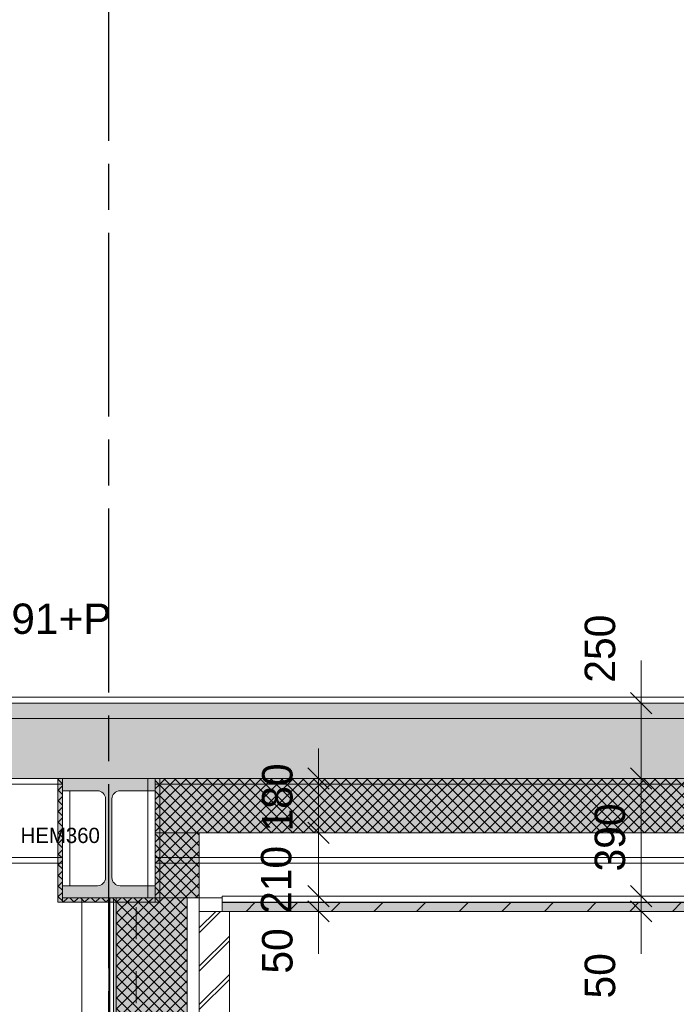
# Model space of a CAD drawing. Header units: millimetres. Extents: x -10538 to 13100, y -15694 to 32605.
# Tile 189 of 203: x 7209 to 9386, y 25612 to 28877. Entities that reach past the tile are written whole.
import ezdxf

# ---------------------------------------------------------------- set-up
doc = ezdxf.new("R2010")
doc.units = ezdxf.units.MM
doc.header["$LTSCALE"] = 100
doc.header["$PDMODE"] = 1
doc.header["$PDSIZE"] = -2
doc.linetypes.add('[LS] ISO-08 Long Dashed Short Dashed', pattern=[9.144, 6.096, -0.762, 1.524, -0.762])
doc.linetypes.add('Line Type1b', pattern=[2.116531, 1.058062, -1.058469])
doc.layers.get('0').update_dxf_attribs({"lineweight": 5})
for name, color, linetype, lineweight in [('- 28_metselwerk', 7, 'Continuous', 18), ('5', 7, 'Continuous', 18), ('Dimension', 7, 'Continuous', 9), ('Geen', 7, 'Continuous', 9), ('none', 7, 'Continuous', 13), ('None-1', 7, 'Continuous', 9)]:
    doc.layers.add(name, color=color, linetype=linetype, lineweight=lineweight)
doc.styles.add('Arial', font='Arial.ttf')
doc.styles.add('Century Gothic', font='Century-Gothic_9791.ttf')
doc.dimstyles.new('Arch_PUUUR', dxfattribs={"dimtxt": 101.056134, "dimasz": 70.693359, "dimexe": 100, "dimexo": 159, "dimgap": 100, "dimtad": 1, "dimdec": 4, "dimtxsty": 'Century Gothic', "dimblk": 'VW_SLASH', "dimblk1": 'VW_SLASH', "dimblk2": 'VW_SLASH', "dimcen": 0, "dimdle": 100, "dimazin": 0, "dimtfac": 0.8, "dimtdec": 4, "dimtix": 1, "dimtmove": 0, "dimatfit": 0, "dimldrblk": 'VW_SLASH-1', "dimfxl": 1, "dimfrac": 2, "dimtolj": 1, "dimarcsym": 0})
pattern_1 = [(45, (1.433, 1.323), (-17.67767, 17.67767), []), (135, (-2.866, 2.866), (-17.67767, -17.67767), [])]
pattern_2 = [(45, (0, 0), (-3.1819805, 3.1819805), [])]
pattern_3 = [(45, (1.433, 1.323), (-17.67767, 17.67767), []), (135, (-2.866, 2.866), (-17.67767, -17.67767), [])]

# ---------------------------------------------------------------- blocks, each defined once
blk = doc.blocks.new('Groep-41')
at = {"layer": '5', "linetype": 'Continuous', "lineweight": 5, "transparency": 33554687}
h = blk.add_hatch(dxfattribs=at)
h.set_pattern_fill('[LA] Gips fijn', style=0, pattern_type=2)
h.set_pattern_definition([(19.983, (0, 0), (488.208, -475.013), [30.888, -586.877]), (-13.8697, (29.03, 10.56), (488.208, -475.013), [55.044, -1045.833]), (-44.2152, (82.47, -2.64), (-92.364, -686.13), [34.058, -647.106]), (-97.6668, (106.9, -26.4), (-580.571, -211.117), [34.616, -657.703]), (-160.017, (102.26, -60.7), (-1068.779, 263.896), [30.888, -586.877]), (166.1303, (73.23, -71.25), (-1556.987, 738.909), [55.044, -1045.833]), (135.7848, (19.8, -58.06), (92.364, 686.13), [34.058, -647.106]), (82.3332, (-4.6, -34.3), (580.571, 211.117), [34.616, -657.703]), (-110.556, (-191.3, 283.7), (677.121, -385.548), [28.184, -663.285]), (-67.1952, (-201.2, 257.3), (677.121, -385.548), [45.675, -1074.911]), (-29.6569, (-183.5, 215.2), (919.912, 261.895), [31.76, -747.432]), (15.8914, (-155.9, 199.5), (242.791, 647.443), [38.985, -917.481]), (69.444, (-118.4, 210.15), (-677.121, 385.548), [28.184, -663.285]), (112.8048, (-108.53, 236.54), (-242.791, -647.443), [45.675, -1074.91]), (150.3431, (-126.2, 278.65), (-242.791, -647.443), [31.76, -747.432]), (-164.1086, (-153.83, 294.36), (-677.121, 385.548), [38.985, -917.481]), (-136.779, (118.8, -303.5), (448.623, -1121.56), [30.06, -1472.82]), (-68.1986, (96.8, -324), (1543.79, -92.364), [24.16, -1183.796]), (-3.424, (105.8, -346.5), (1095.17, 1029.195), [30.93, -1515.62]), (43.221, (136.7, -348.3), (-448.623, 1121.56), [30.06, -1472.82]), (111.8014, (158.6, -327.8), (-1543.79, 92.364), [24.16, -1183.796]), (176.576, (149.6, -305.3), (-1095.17, -1029.195), [30.93, -1515.62]), (142.0458, (-184.7, -184.7), (-105.558, -646.545), [41.835, -794.865]), (80.7274, (-217.7, -159), (-765.299, -131.948), [32.755, -622.35]), (41.7948, (-212.44, -126.67), (-765.299, -131.948), [58.405, -1109.69]), (9.7824, (-168.9, -87.75), (-659.74, 514.597), [38.83, -737.76]), (-37.9542, (-130.6, -81.15), (105.558, 646.545), [41.835, -794.865]), (-99.2726, (-97.64, -106.9), (870.857, 778.494), [65.51, -589.595]), (-170.2176, (-108.2, -171.53), (659.74, -514.597), [77.659, -698.931])])
h.paths.add_polyline_path([(7507.9, 25965), (7520.4, 25965), (7520.4, 24840), (7507.9, 24840)])
at = {"layer": '5', "linetype": 'Continuous', "lineweight": 0, "true_color": 0xbbbbbb, "transparency": 33554687}
blk.add_hatch(color=9, dxfattribs=at).paths.add_polyline_path([(7520.4, 25965), (7529.4, 25965), (7529.4, 24840), (7520.4, 24840)])
at = {"layer": 'none', "linetype": 'Continuous', "lineweight": 0, "true_color": 0xdddddd}
blk.add_hatch(color=254, dxfattribs=at).paths.add_polyline_path([(7504.9, 25965), (7507.9, 25965), (7507.9, 24840), (7504.9, 24840)])
at = {"layer": '5', "lineweight": 5, "transparency": 33554687, "flags": 128}
for points in [[(7507.9, 25965), (7520.4, 25965), (7520.4, 24840), (7507.9, 24840)], [(7520.4, 25965), (7529.4, 25965), (7529.4, 24840), (7520.4, 24840)]]:
    blk.add_lwpolyline(points, close=True, dxfattribs=at)
at = {"layer": 'none', "flags": 128}
blk.add_lwpolyline([(7504.9, 25965), (7507.9, 25965), (7507.9, 24840), (7504.9, 24840)], close=True, dxfattribs=at)
blk = doc.blocks.new('Groep-42')
at = {"layer": '5', "linetype": 'Continuous', "lineweight": 0, "true_color": 0xffffcc, "transparency": 33554687}
blk.add_hatch(color=7, dxfattribs=at).paths.add_polyline_path([(7529.4, 25965), (7764.4, 25965), (7764.4, 24878), (7529.4, 24878)])
at = {"layer": '5', "linetype": 'Continuous', "lineweight": 5, "true_color": 0x777777, "transparency": 33554687}
h = blk.add_hatch(dxfattribs=at)
h.set_pattern_fill('#isolatie-persing', color=8, style=0, pattern_type=2)
h.set_pattern_definition(pattern_1)
h.paths.add_polyline_path([(7529.4, 25965), (7764.4, 25965), (7764.4, 24878), (7529.4, 24878)])
at = {"layer": '5', "lineweight": 5, "transparency": 33554687, "flags": 128}
blk.add_lwpolyline([(7529.4, 25965), (7764.4, 25965), (7764.4, 24878), (7529.4, 24878)], close=True, dxfattribs=at)
at = {"layer": '5', "color": 7, "transparency": 33554687}
blk.add_blockref('Groep-41', (0, 0), dxfattribs=at)
at = {"color": 255, "linetype": 'Continuous', "lineweight": 18, "transparency": 33554687}
blk.add_wipeout([(7804.4, 25920), (7904.4, 25920), (7904.4, 24840), (7804.4, 24840)], dxfattribs=at).dxf.layer = '- 28_metselwerk'
at = {"layer": '- 28_metselwerk', "linetype": 'Continuous', "lineweight": 9, "transparency": 33554687}
h = blk.add_hatch(dxfattribs=at)
h.set_pattern_fill('metselwerk', style=0, pattern_type=2)
h.set_pattern_definition([(45, (66410.59, 23488.49), (-63.63961, 63.63961), []), (45, (66387.475, 23481.765), (-63.63961, 63.63961), [])])
h.paths.add_polyline_path([(7804.4, 25920), (7904.4, 25920), (7904.4, 24840), (7804.4, 24840)])
at = {"layer": '- 28_metselwerk', "color": 7, "linetype": 'Continuous', "lineweight": 18, "transparency": 33554687, "flags": 128}
blk.add_lwpolyline([(7804.4, 25920), (7904.4, 25920), (7904.4, 24840), (7804.4, 24840)], close=True, dxfattribs=at)
at = {"color": 255, "linetype": 'Continuous', "lineweight": 9, "transparency": 33554687}
blk.add_wipeout([(7529.4, 25485), (7529.4, 25523), (7764.4, 25523), (7764.4, 25485)], dxfattribs=at).dxf.layer = 'None-1'
at = {"layer": 'None-1', "linetype": 'Continuous', "lineweight": 5, "true_color": 0x777777, "transparency": 33554687}
h = blk.add_hatch(dxfattribs=at)
h.set_pattern_fill('12_Naaldhout_6', color=8, style=0, pattern_type=2)
h.set_pattern_definition(pattern_2)
h.paths.add_polyline_path([(7529.4, 25485), (7529.4, 25523), (7764.4, 25523), (7764.4, 25485)])
at = {"layer": 'None-1', "color": 7, "linetype": 'Continuous', "lineweight": 9, "transparency": 33554687, "flags": 128}
blk.add_lwpolyline([(7529.4, 25485), (7529.4, 25523), (7764.4, 25523), (7764.4, 25485)], close=True, dxfattribs=at)
at = {"color": 255, "linetype": 'Continuous', "lineweight": 9, "transparency": 33554687}
blk.add_wipeout([(7764.4, 25965), (7804.4, 25965), (7804.4, 24840), (7764.4, 24840)], dxfattribs=at).dxf.layer = 'Geen'
at = {"layer": 'Geen', "color": 7, "linetype": 'Continuous', "lineweight": 9, "transparency": 33554687, "flags": 128}
blk.add_lwpolyline([(7764.4, 25965), (7804.4, 25965), (7804.4, 24840), (7764.4, 24840)], close=True, dxfattribs=at)
at = {"color": 255, "linetype": 'Continuous', "lineweight": 9, "transparency": 33554687}
blk.add_wipeout([(7529.4, 24840), (7529.4, 24878), (7764.4, 24878), (7764.4, 24840)], dxfattribs=at).dxf.layer = 'None-1'
at = {"layer": 'None-1', "linetype": 'Continuous', "lineweight": 5, "true_color": 0x777777, "transparency": 33554687}
h = blk.add_hatch(dxfattribs=at)
h.set_pattern_fill('12_Naaldhout_6', color=8, style=0, pattern_type=2)
h.set_pattern_definition(pattern_2)
h.paths.add_polyline_path([(7529.4, 24840), (7529.4, 24878), (7764.4, 24878), (7764.4, 24840)])
at = {"layer": 'None-1', "color": 7, "linetype": 'Continuous', "lineweight": 9, "transparency": 33554687, "flags": 128}
blk.add_lwpolyline([(7529.4, 24840), (7529.4, 24878), (7764.4, 24878), (7764.4, 24840)], close=True, dxfattribs=at)
blk = doc.blocks.new('VW_SLASH')
at = {"color": 0, "linetype": 'ByBlock', "lineweight": -2, "transparency": 16777216}
blk.add_line((1.415, 0), (-1, 0), dxfattribs=at)
at = {"color": 0, "linetype": 'Continuous', "lineweight": 20, "transparency": 16777216, "flags": 128}
blk.add_lwpolyline([(0.5, 0.5), (-0.5, -0.5)], dxfattribs=at)
blk = doc.blocks.new('*D126')
at = {"layer": 'Defpoints', "color": 0, "transparency": 33554687}
for p in [(6200, 26630), (6857.6, 26630), (10353, 26610)]:
    blk.add_point(p, dxfattribs=at)
at = {"layer": 'Dimension', "color": 0, "linetype": 'Continuous', "lineweight": -2, "transparency": 33554687}
for p, q in [((6200, 26700.7), (6200, 26771.4)), ((6698.6, 26630), (6100, 26630)), ((6200, 26610), (6200, 26630)), ((10194, 26610), (6100, 26610)), ((6200, 26539.3), (6200, 26468.6))]:
    blk.add_line(p, q, dxfattribs=at)
at = {"layer": 'Dimension', "color": 0, "lineweight": -2, "xscale": 70.693359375, "yscale": 70.693359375, "zscale": 70.693359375}
for p, rotation in [((6200, 26610), 90), ((6200, 26630), 270)]:
    blk.add_blockref('VW_SLASH', p, dxfattribs=dict(at, rotation=rotation))
at = {"layer": 'Dimension', "color": 0, "lineweight": 5, "transparency": 33554687, "insert": (6063.9, 26861.4), "char_height": 101.06, "attachment_point": 5, "rotation": 90, "style": 'Century Gothic'}
blk.add_mtext('\\A1;20', dxfattribs=at)
blk = doc.blocks.new('VW_SLASH-1')
at = {"color": 0, "linetype": 'ByBlock', "lineweight": -2, "transparency": 16777216}
blk.add_line((1.415, 0), (-1, 0), dxfattribs=at)
at = {"color": 0, "linetype": 'Continuous', "lineweight": 20, "transparency": 16777216, "flags": 128}
blk.add_lwpolyline([(0.751, 0.751), (-0.751, -0.751)], dxfattribs=at)
blk = doc.blocks.new('*D138')
at = {"layer": 'Defpoints', "color": 0, "transparency": 33554687}
for p in [(9270, 26610), (10353, 26610), (7790.2, 26360)]:
    blk.add_point(p, dxfattribs=at)
at = {"layer": 'Dimension', "color": 0, "linetype": 'Continuous', "lineweight": -2, "transparency": 33554687}
for p, q in [((9270, 26680.7), (9270, 26751.4)), ((10194, 26610), (9170, 26610)), ((9270, 26360), (9270, 26610)), ((7949.2, 26360), (9370, 26360)), ((9270, 26289.3), (9270, 26218.6))]:
    blk.add_line(p, q, dxfattribs=at)
at = {"layer": 'Dimension', "color": 0, "lineweight": -2, "xscale": 70.693359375, "yscale": 70.693359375, "zscale": 70.693359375}
for p, rotation in [((9270, 26610), 270), ((9270, 26360), 90)]:
    blk.add_blockref('VW_SLASH', p, dxfattribs=dict(at, rotation=rotation))
at = {"layer": 'Dimension', "color": 0, "lineweight": 5, "transparency": 33554687, "insert": (9133.9, 26791), "char_height": 101.06, "attachment_point": 5, "rotation": 90, "style": 'Century Gothic'}
blk.add_mtext('\\A1;250', dxfattribs=at)
blk = doc.blocks.new('*D139')
at = {"layer": 'Defpoints', "color": 0, "transparency": 33554687}
for p in [(7790.2, 26360), (9270, 26360), (8660.3, 25970)]:
    blk.add_point(p, dxfattribs=at)
at = {"layer": 'Dimension', "color": 0, "linetype": 'Continuous', "lineweight": -2, "transparency": 33554687}
for p, q in [((7949.2, 26360), (9370, 26360)), ((9270, 26040.7), (9270, 26289.3)), ((8819.3, 25970), (9370, 25970))]:
    blk.add_line(p, q, dxfattribs=at)
at = {"layer": 'Dimension', "color": 0, "lineweight": -2, "xscale": 70.693359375, "yscale": 70.693359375, "zscale": 70.693359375}
for p, rotation in [((9270, 26360), 90), ((9270, 25970), 270)]:
    blk.add_blockref('VW_SLASH', p, dxfattribs=dict(at, rotation=rotation))
at = {"layer": 'Dimension', "color": 0, "lineweight": 5, "transparency": 33554687, "insert": (9166.9, 26165), "char_height": 101.06, "attachment_point": 5, "rotation": 90, "style": 'Century Gothic'}
blk.add_mtext('\\A1;390', dxfattribs=at)
blk = doc.blocks.new('*D140')
at = {"layer": 'Defpoints', "color": 0, "transparency": 33554687}
for p in [(8660.3, 25970), (9270, 25970), (8437.7, 25920)]:
    blk.add_point(p, dxfattribs=at)
at = {"layer": 'Dimension', "color": 0, "linetype": 'Continuous', "lineweight": -2, "transparency": 33554687}
for p, q in [((9270, 26040.7), (9270, 26111.4)), ((8819.3, 25970), (9370, 25970)), ((9270, 25920), (9270, 25970)), ((8596.7, 25920), (9370, 25920)), ((9270, 25849.3), (9270, 25778.6))]:
    blk.add_line(p, q, dxfattribs=at)
at = {"layer": 'Dimension', "color": 0, "lineweight": -2, "xscale": 70.693359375, "yscale": 70.693359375, "zscale": 70.693359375}
for p, rotation in [((9270, 25970), 270), ((9270, 25920), 90)]:
    blk.add_blockref('VW_SLASH', p, dxfattribs=dict(at, rotation=rotation))
at = {"layer": 'Dimension', "color": 0, "lineweight": 5, "transparency": 33554687, "insert": (9133.9, 25706.2), "char_height": 101.06, "attachment_point": 5, "rotation": 90, "style": 'Century Gothic'}
blk.add_mtext('\\A1;50', dxfattribs=at)
blk = doc.blocks.new('*D141')
at = {"layer": 'Defpoints', "color": 0, "transparency": 33554687}
for p in [(7840, 26360.3), (8200, 26360.3), (7920.5, 26180.3)]:
    blk.add_point(p, dxfattribs=at)
at = {"layer": 'Dimension', "color": 0, "linetype": 'Continuous', "lineweight": -2, "transparency": 33554687}
for p, q in [((7999, 26360.3), (8300, 26360.3)), ((8200, 26251), (8200, 26289.6)), ((8079.5, 26180.3), (8300, 26180.3))]:
    blk.add_line(p, q, dxfattribs=at)
at = {"layer": 'Dimension', "color": 0, "lineweight": -2, "xscale": 70.693359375, "yscale": 70.693359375, "zscale": 70.693359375}
for p, rotation in [((8200, 26360.3), 90), ((8200, 26180.3), 270)]:
    blk.add_blockref('VW_SLASH', p, dxfattribs=dict(at, rotation=rotation))
at = {"layer": 'Dimension', "color": 0, "lineweight": 5, "transparency": 33554687, "insert": (8063.9, 26297.7), "char_height": 101.06, "attachment_point": 5, "rotation": 90, "style": 'Century Gothic'}
blk.add_mtext('\\A1;180', dxfattribs=at)
blk = doc.blocks.new('*D142')
at = {"layer": 'Defpoints', "color": 0, "transparency": 33554687}
for p in [(7920.5, 26180.3), (8200, 26180.3), (8350, 25970)]:
    blk.add_point(p, dxfattribs=at)
at = {"layer": 'Dimension', "color": 0, "linetype": 'Continuous', "lineweight": -2, "transparency": 33554687}
for p, q in [((8079.5, 26180.3), (8300, 26180.3)), ((8200, 26040.7), (8200, 26109.6)), ((8191, 25970), (8100, 25970))]:
    blk.add_line(p, q, dxfattribs=at)
at = {"layer": 'Dimension', "color": 0, "lineweight": -2, "xscale": 70.693359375, "yscale": 70.693359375, "zscale": 70.693359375}
for p, rotation in [((8200, 26180.3), 90), ((8200, 25970), 270)]:
    blk.add_blockref('VW_SLASH', p, dxfattribs=dict(at, rotation=rotation))
at = {"layer": 'Dimension', "color": 0, "lineweight": 5, "transparency": 33554687, "insert": (8060, 26024.3), "char_height": 101.06, "attachment_point": 5, "rotation": 90, "style": 'Century Gothic'}
blk.add_mtext('\\A1;210', dxfattribs=at)
blk = doc.blocks.new('*D143')
at = {"layer": 'Defpoints', "color": 0, "transparency": 33554687}
for p in [(8200, 25970), (8350, 25970), (8437.7, 25920)]:
    blk.add_point(p, dxfattribs=at)
at = {"layer": 'Dimension', "color": 0, "linetype": 'Continuous', "lineweight": -2, "transparency": 33554687}
for p, q in [((8200, 26040.7), (8200, 26111.4)), ((8191, 25970), (8100, 25970)), ((8200, 25920), (8200, 25970)), ((8278.7, 25920), (8100, 25920)), ((8200, 25849.3), (8200, 25778.6))]:
    blk.add_line(p, q, dxfattribs=at)
at = {"layer": 'Dimension', "color": 0, "lineweight": -2, "xscale": 70.693359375, "yscale": 70.693359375, "zscale": 70.693359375}
for p, rotation in [((8200, 25970), 270), ((8200, 25920), 90)]:
    blk.add_blockref('VW_SLASH', p, dxfattribs=dict(at, rotation=rotation))
at = {"layer": 'Dimension', "color": 0, "lineweight": 5, "transparency": 33554687, "insert": (8063.9, 25788.6), "char_height": 101.06, "attachment_point": 5, "rotation": 90, "style": 'Century Gothic'}
blk.add_mtext('\\A1;50', dxfattribs=at)
blk = doc.blocks.new('Breedflensprofiel-6')
at = {"linetype": 'Continuous', "lineweight": 0, "true_color": 0x111111, "transparency": 33554687}
h = blk.add_hatch(color=250, dxfattribs=at)
edge = h.paths.add_edge_path()
edge.add_line((-154, -395), (-154, -355))
edge.add_line((-154, -355), (-37.5, -355))
edge.add_arc((-37.5, -328), 27, 270, 360)
edge.add_line((-10.5, -328), (-10.5, -67))
edge.add_arc((-37.5, -67), 27, 0, 90)
edge.add_line((-37.5, -40), (-154, -40))
edge.add_line((-154, -40), (-154, 0))
edge.add_line((-154, 0), (154, 0))
edge.add_line((154, 0), (154, -40))
edge.add_line((154, -40), (37.5, -40))
edge.add_arc((37.5, -67), 27, 90, 180)
edge.add_line((10.5, -67), (10.5, -328))
edge.add_arc((37.5, -328), 27, 180, 270)
edge.add_line((37.5, -355), (154, -355))
edge.add_line((154, -355), (154, -395))
edge.add_line((154, -395), (-154, -395))
at = {"linetype": 'Continuous', "lineweight": 5, "transparency": 33554687, "flags": 128}
blk.add_lwpolyline([(-154, -395), (-154, -355), (-37.5, -355, 0.414214), (-10.5, -328), (-10.5, -67, 0.414214), (-37.5, -40), (-154, -40), (-154, 0), (154, 0), (154, -40), (37.5, -40, 0.414214), (10.5, -67), (10.5, -328, 0.414214), (37.5, -355), (154, -355), (154, -395)], format="xyb", close=True, dxfattribs=at)
at = {"linetype": 'Continuous', "lineweight": 5, "transparency": 33554687}
blk.add_point((0, -197.5), dxfattribs=at)
blk = doc.blocks.new('Groep-80')
at = {"layer": 'Geen', "color": 5, "linetype": '[LS] ISO-08 Long Dashed Short Dashed', "lineweight": 25, "true_color": 0x0000ff, "transparency": 33554687}
blk.add_line((7504.4, 20245.3), (7504.4, 31588.4), dxfattribs=at)
blk = doc.blocks.new('Groep-88')
at = {"layer": '5', "linetype": 'Continuous', "lineweight": 0, "true_color": 0xc4dcc4, "transparency": 33554687}
for points in [[(7350.4, 26360.3), (7335.4, 26360.3), (7335.4, 25950), (7350.4, 25950)], [(7673.4, 26360.3), (7658.4, 26360.3), (7658.4, 25950), (7673.4, 25950)], [(7350.4, 25965), (7350.4, 25950), (7658.4, 25950), (7658.4, 25965)]]:
    blk.add_hatch(color=254, dxfattribs=at).paths.add_polyline_path(points)
at = {"layer": '5', "linetype": 'Continuous', "lineweight": 5, "true_color": 0x777777, "transparency": 33554687}
h = blk.add_hatch(dxfattribs=at)
h.set_pattern_fill('#isolatie-WBDBO', color=8, style=0, pattern_type=2)
h.set_pattern_definition(pattern_3)
h.paths.add_polyline_path([(7350.4, 26360.3), (7335.4, 26360.3), (7335.4, 25950), (7350.4, 25950)])
h = blk.add_hatch(dxfattribs=at)
h.set_pattern_fill('#isolatie-WBDBO', color=8, style=0, pattern_type=2)
h.set_pattern_definition(pattern_3)
h.paths.add_polyline_path([(7673.4, 26360.3), (7658.4, 26360.3), (7658.4, 25950), (7673.4, 25950)])
h = blk.add_hatch(dxfattribs=at)
h.set_pattern_fill('#isolatie-WBDBO', color=8, style=0, pattern_type=2)
h.set_pattern_definition(pattern_3)
h.paths.add_polyline_path([(7350.4, 25965), (7350.4, 25950), (7658.4, 25950), (7658.4, 25965)])
at = {"layer": '5', "lineweight": 5, "transparency": 33554687, "flags": 128}
for points in [[(7350.4, 26360.3), (7335.4, 26360.3), (7335.4, 25950), (7350.4, 25950)], [(7673.4, 26360.3), (7658.4, 26360.3), (7658.4, 25950), (7673.4, 25950)], [(7350.4, 25965), (7350.4, 25950), (7658.4, 25950), (7658.4, 25965)]]:
    blk.add_lwpolyline(points, close=True, dxfattribs=at)
blk = doc.blocks.new('Groep-92')
at = {"layer": '5', "linetype": 'Continuous', "lineweight": 0, "true_color": 0xffffcc, "transparency": 33554687}
for points in [[(7617.4, 26360.3), (10100, 26360.3), (10100, 26180.3), (7617.4, 26180.3)], [(7658.4, 25965), (7658.4, 26180.3), (7804.4, 26180.3), (7804.4, 25965)]]:
    blk.add_hatch(color=7, dxfattribs=at).paths.add_polyline_path(points)
at = {"layer": '5', "linetype": 'Continuous', "lineweight": 5, "true_color": 0x777777, "transparency": 33554687}
h = blk.add_hatch(dxfattribs=at)
h.set_pattern_fill('#isolatie-persing', color=8, style=0, pattern_type=2)
h.set_pattern_definition(pattern_1)
h.paths.add_polyline_path([(7617.4, 26360.3), (10100, 26360.3), (10100, 26180.3), (7617.4, 26180.3)])
h = blk.add_hatch(dxfattribs=at)
h.set_pattern_fill('#isolatie-persing', color=8, style=0, pattern_type=2)
h.set_pattern_definition(pattern_1)
h.paths.add_polyline_path([(7658.4, 25965), (7658.4, 26180.3), (7804.4, 26180.3), (7804.4, 25965)])
at = {"layer": 'Geen', "linetype": 'Continuous', "lineweight": 0, "true_color": 0xcccccc, "transparency": 33554687}
for points in [[(-668.9, 26610), (10240, 26610), (10240, 26560), (-668.9, 26560)], [(-809.4, 26560), (10380, 26560), (10380, 26360), (-809.4, 26360)]]:
    blk.add_hatch(color=254, dxfattribs=at).paths.add_polyline_path(points)
at = {"layer": '5', "lineweight": 5, "transparency": 33554687, "flags": 128}
for points in [[(7617.4, 26360.3), (10100, 26360.3), (10100, 26180.3), (7617.4, 26180.3)], [(7658.4, 25965), (7658.4, 26180.3), (7804.4, 26180.3), (7804.4, 25965)]]:
    blk.add_lwpolyline(points, close=True, dxfattribs=at)
at = {"layer": 'Geen', "color": 7, "linetype": 'Continuous', "lineweight": 9, "transparency": 33554687}
blk.add_line((7904.4, 25840), (7904.4, 21350), dxfattribs=at)
at = {"layer": 'Geen', "color": 7, "linetype": 'Continuous', "lineweight": 9, "transparency": 33554687, "flags": 128}
for points in [[(-594.7, 26630), (10165.9, 26630), (10165.9, 26610), (-594.7, 26610)], [(-668.9, 26610), (10240, 26610), (10240, 26560), (-668.9, 26560)], [(-809.4, 26560), (10380, 26560), (10380, 26360), (-809.4, 26360)], [(-642.3, 26360), (10240, 26360), (10240, 26080), (-642.3, 26080)], [(7350.4, 26360), (10165.9, 26360), (10165.9, 25965), (7350.4, 25965)], [(7617.4, 26360), (10165.9, 26360), (10165.9, 25965), (7617.4, 25965)], [(-669.4, 26342), (10240, 26342), (10240, 26098), (-669.4, 26098)]]:
    blk.add_lwpolyline(points, close=True, dxfattribs=at)
at = {"layer": 'none', "linetype": 'Line Type1b', "flags": 128}
blk.add_lwpolyline([(7414.9, 25965), (7594.9, 25965), (7594.9, 21720), (7414.9, 21720)], close=True, dxfattribs=at)
at = {"layer": 'Geen', "color": 1, "true_color": 0xff0000, "transparency": 33554687, "insert": (6278.4, 26940.7), "char_height": 100.689, "attachment_point": 1, "line_spacing_factor": 0.962448, "style": 'Arial'}
blk.add_mtext('bk. afw. vl.= 4,91+P', dxfattribs=at)
at = {"layer": 'Dimension', "color": 5, "linetype": 'Continuous', "lineweight": 5, "true_color": 0x0000ff, "transparency": 33554687}
for base, p1, p2, override, picture, middle in [((6200, 26630), (10353, 26610), (6857.6, 26630), {"dimgap": 50, "dimdec": 0, "dimpost": '<>', "dimtxsty": 'Century Gothic', "dimtix": 0, "dimtmove": 2}, '*D126', (6063.9, 26861.4)), ((9270, 26610), (7790.2, 26360), (10353, 26610), {"dimgap": 50, "dimdec": 0, "dimpost": '<>', "dimtxsty": 'Century Gothic', "dimtix": 0, "dimtmove": 2}, '*D138', (9133.9, 26791)), ((8200, 26360.3), (7920.5, 26180.3), (7840, 26360.3), {"dimgap": 50, "dimdec": 0, "dimpost": '<>', "dimtxsty": 'Century Gothic', "dimtmove": 2}, '*D141', (8063.9, 26297.7))]:
    dim = blk.add_linear_dim(base=base, p1=p1, p2=p2, angle=270, dimstyle='Arch_PUUUR', override=override, dxfattribs=at)
    dim.commit()
    dim.dimension.update_dxf_attribs({"geometry": picture, "text_midpoint": middle, "dimtype": 160})
at = {"color": 255, "linetype": 'Continuous', "lineweight": 9, "transparency": 33554687}
blk.add_wipeout([(7879.9, 25970), (10500, 25970), (10500, 25949.7), (7879.9, 25949.7)], dxfattribs=at)
at = {"color": 7, "linetype": 'Continuous', "lineweight": 9, "transparency": 33554687, "flags": 128}
blk.add_lwpolyline([(7879.9, 25970), (10500, 25970), (10500, 25949.7), (7879.9, 25949.7)], close=True, dxfattribs=at)
at = {"layer": 'Dimension', "color": 5, "linetype": 'Continuous', "lineweight": 5, "true_color": 0x0000ff, "transparency": 33554687}
for base, p2, picture, middle in [((8200, 25970), (8350, 25970), '*D143', (8063.9, 25788.6)), ((9270, 25970), (8660.3, 25970), '*D140', (9133.9, 25706.2))]:
    dim = blk.add_linear_dim(base=base, p1=(8437.7, 25920), p2=p2, angle=270, dimstyle='Arch_PUUUR', override={"dimgap": 50, "dimdec": 0, "dimpost": '<>', "dimtxsty": 'Century Gothic', "dimtix": 0, "dimtmove": 2}, dxfattribs=at)
    dim.commit()
    dim.dimension.update_dxf_attribs({"geometry": picture, "text_midpoint": middle, "dimtype": 160})
at = {"layer": 'Geen', "color": 7, "transparency": 33554687}
blk.add_blockref('Groep-42', (0, 0), dxfattribs=at)
at = {"linetype": 'Continuous', "lineweight": 0, "transparency": 33554687}
blk.add_hatch(color=255, dxfattribs=at).paths.add_polyline_path([(7879.9, 25950.3), (10540, 25950.3), (10540, 25920), (7879.9, 25920)])
at = {"linetype": 'Continuous', "lineweight": 9, "transparency": 33554687}
h = blk.add_hatch(dxfattribs=at)
h.set_pattern_fill('[LA] Diagonaal (1mm)', color=8, style=0, pattern_type=2)
h.set_pattern_definition([(45, (0, 0), (-70.71068, 70.71068), [])])
h.paths.add_polyline_path([(7879.9, 25950.3), (10540, 25950.3), (10540, 25920), (7879.9, 25920)])
at = {"color": 7, "linetype": 'Continuous', "lineweight": 18, "transparency": 33554687, "flags": 128}
blk.add_lwpolyline([(7879.9, 25950.3), (10540, 25950.3), (10540, 25920), (7879.9, 25920)], close=True, dxfattribs=at)
at = {"layer": 'Dimension', "color": 5, "linetype": 'Continuous', "lineweight": 5, "true_color": 0x0000ff, "transparency": 33554687}
dim = blk.add_linear_dim(base=(9270, 26360), p1=(8660.3, 25970), p2=(7790.2, 26360), angle=270, dimstyle='Arch_PUUUR', override={"dimgap": 50, "dimdec": 0, "dimpost": '<>', "dimtxsty": 'Century Gothic', "dimtmove": 2}, dxfattribs=at)
dim.commit()
dim.dimension.update_dxf_attribs({"geometry": '*D139', "text_midpoint": (9166.9, 26165)})
dim = blk.add_linear_dim(base=(8200, 26180.3), p1=(8350, 25970), p2=(7920.5, 26180.3), angle=270, dimstyle='Arch_PUUUR', override={"dimgap": 53.922222, "dimdec": 0, "dimpost": '<>', "dimtxsty": 'Century Gothic', "dimtmove": 2}, dxfattribs=at)
dim.commit()
dim.dimension.update_dxf_attribs({"geometry": '*D142', "text_midpoint": (8060, 26024.3), "dimtype": 160})
at = {"color": 255, "linetype": 'Continuous', "lineweight": 9, "transparency": 33554687}
blk.add_wipeout([(7350.4, 26360), (7658.4, 26360), (7658.4, 25965), (7350.4, 25965)], dxfattribs=at).dxf.layer = 'Geen'
at = {"linetype": 'Continuous', "lineweight": 5, "transparency": 33554687, "flags": 128}
for points in [[(7633.4, 26360), (7658.4, 26360), (7658.4, 25965), (7633.4, 25965)], [(7350.4, 26320), (7375.4, 26320), (7375.4, 26005), (7350.4, 26005)]]:
    blk.add_lwpolyline(points, close=True, dxfattribs=at)
at = {"layer": 'Geen', "color": 7, "linetype": 'Continuous', "lineweight": 9, "transparency": 33554687, "flags": 128}
blk.add_lwpolyline([(7350.4, 26360), (7658.4, 26360), (7658.4, 25965), (7350.4, 25965)], close=True, dxfattribs=at)
at = {"layer": 'none', "linetype": 'Continuous'}
blk.add_line((7414.9, 25965), (7414.9, 21720), dxfattribs=at)
at = {"color": 7, "transparency": 33554687}
blk.add_blockref('Groep-80', (0, 0), dxfattribs=at)
at = {"transparency": 33554687}
blk.add_blockref('Breedflensprofiel-6', (7504.4, 26360), dxfattribs=at)
at = {"layer": 'none', "color": 7}
blk.add_blockref('Groep-88', (0, 0), dxfattribs=at)
at = {"layer": 'None-1', "color": 5, "true_color": 0x0000ff, "transparency": 33554687, "insert": (7211.9, 26197.1), "char_height": 50.53, "attachment_point": 1, "line_spacing_factor": 1.026243, "style": 'Century Gothic'}
blk.add_mtext('HEM360', dxfattribs=at)

msp = doc.modelspace()

# ---------------------------------------------------------------- block references
at = {"layer": 'none', "color": 7}
msp.add_blockref('Groep-92', (0, 0), dxfattribs=at)

doc.saveas('drawing.dxf')
